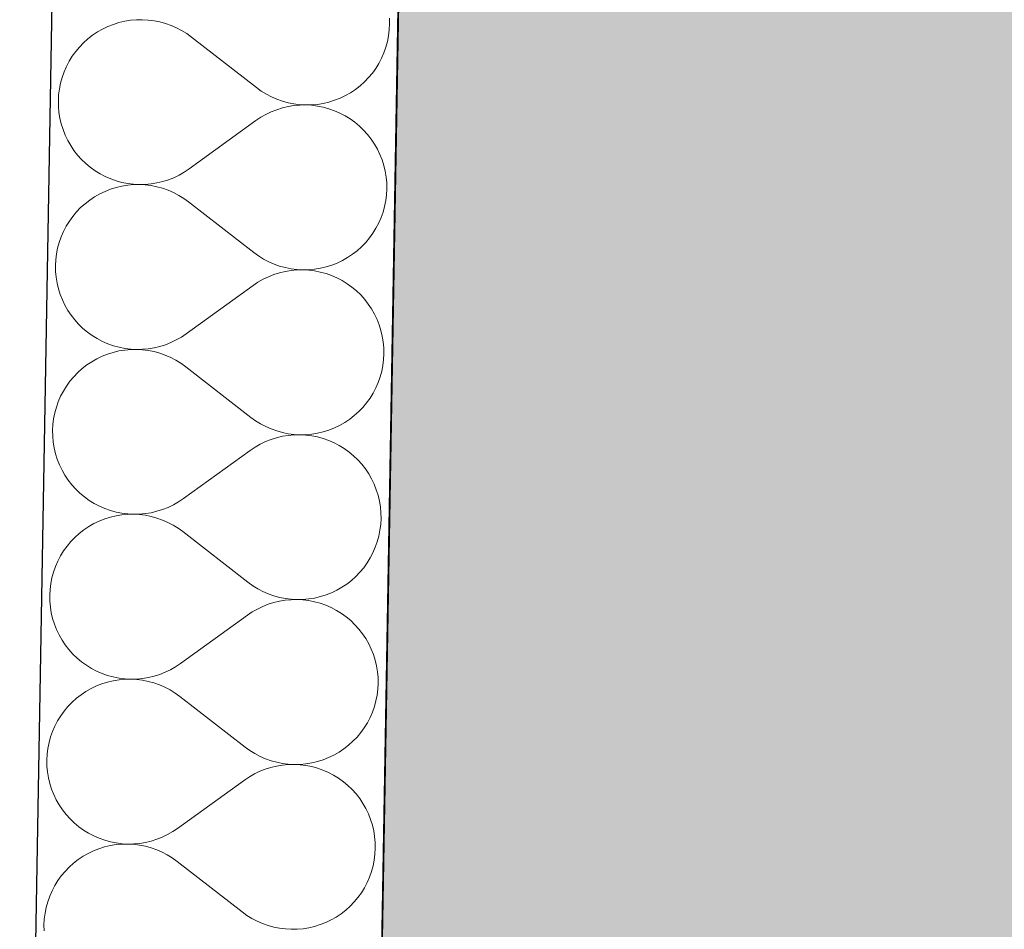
# Model space of a CAD drawing. Header units: millimetres. Extents: x -25972 to 4516, y -2839 to 20217.
# Tile 28 of 114: x -20563 to -20108, y 5309 to 5730. Entities that reach past the tile are written whole.
import ezdxf

# ---------------------------------------------------------------- set-up
doc = ezdxf.new("R2010")
doc.units = ezdxf.units.MM
doc.header["$MEASUREMENT"] = 0
doc.linetypes.add('Wipeout_Contour', pattern=[1000, 0, -1000])
for name, color, linetype in [('7._POHLED ZÁPADNÍ_1_3D prvky fasada nove', 7, 'Continuous'), ('7._POHLED ZÁPADNÍ_1_Konstrukce - nosné', 7, 'Continuous'), ('7._POHLED ZÁPADNÍ_1_Nové_Konstrukce - nosné', 7, 'Continuous'), ('7._POHLED ZÁPADNÍ_1_Nové_Výplně – Řezové', 7, 'Continuous'), ('7._POHLED ZÁPADNÍ_1_Výplně – Řezové', 7, 'Continuous')]:
    doc.layers.add(name, color=color, linetype=linetype)

# ---------------------------------------------------------------- blocks, each defined once
blk = doc.blocks.new('*X31', base_point=(-26739.77, -6860.77))
at = {"layer": '7._POHLED ZÁPADNÍ_1_Nové_Výplně – Řezové', "color": 21, "linetype": 'Continuous', "lineweight": 20, "true_color": 0xffaaaa}
for p, q in [((-20391.98, 5727.77), (-20392.03, 5730.49)), ((-20522.12, 5726.6), (-20524.57, 5725.43)), ((-20519.58, 5727.6), (-20522.12, 5726.6)), ((-20516.99, 5728.41), (-20519.58, 5727.6)), ((-20514.34, 5729.04), (-20516.99, 5728.41)), ((-20511.65, 5729.47), (-20514.34, 5729.04)), ((-20508.95, 5729.71), (-20511.65, 5729.47)), ((-20506.23, 5729.76), (-20508.95, 5729.71)), ((-20503.51, 5729.61), (-20506.23, 5729.76)), ((-20500.81, 5729.27), (-20503.51, 5729.61)), ((-20498.14, 5728.74), (-20500.81, 5729.27)), ((-20495.52, 5728.02), (-20498.14, 5728.74)), ((-20492.95, 5727.12), (-20495.52, 5728.02)), ((-20490.46, 5726.03), (-20492.95, 5727.12)), ((-20488.05, 5724.77), (-20490.46, 5726.03)), ((-20392.13, 5725.05), (-20391.98, 5727.77)), ((-20529.2, 5722.57), (-20531.34, 5720.9)), ((-20526.93, 5724.08), (-20529.2, 5722.57)), ((-20524.57, 5725.43), (-20526.93, 5724.08)), ((-20485.73, 5723.34), (-20488.05, 5724.77)), ((-20483.53, 5721.74), (-20485.73, 5723.34)), ((-20453.46, 5698.36), (-20483.53, 5721.74)), ((-20392.99, 5719.68), (-20392.46, 5722.35)), ((-20392.46, 5722.35), (-20392.13, 5725.05)), ((-20535.26, 5717.12), (-20537, 5715.04)), ((-20533.37, 5719.08), (-20535.26, 5717.12)), ((-20531.34, 5720.9), (-20533.37, 5719.08)), ((-20394.62, 5714.49), (-20393.71, 5717.06)), ((-20393.71, 5717.06), (-20392.99, 5719.68)), ((-20538.59, 5712.83), (-20540.02, 5710.52)), ((-20537, 5715.04), (-20538.59, 5712.83)), ((-20396.96, 5709.59), (-20395.7, 5712)), ((-20395.7, 5712), (-20394.62, 5714.49)), ((-20541.28, 5708.1), (-20542.37, 5705.61)), ((-20540.02, 5710.52), (-20541.28, 5708.1)), ((-20398.39, 5707.27), (-20396.96, 5709.59)), ((-20543.27, 5703.04), (-20543.99, 5700.42)), ((-20542.37, 5705.61), (-20543.27, 5703.04)), ((-20403.62, 5701.02), (-20401.73, 5702.98)), ((-20401.73, 5702.98), (-20399.98, 5705.07)), ((-20399.98, 5705.07), (-20398.39, 5707.27)), ((-20543.99, 5700.42), (-20544.52, 5697.75)), ((-20453.46, 5698.36), (-20451.25, 5696.77)), ((-20407.79, 5697.53), (-20405.64, 5699.2)), ((-20405.64, 5699.2), (-20403.62, 5701.02)), ((-20544.86, 5695.05), (-20545, 5692.34)), ((-20544.52, 5697.75), (-20544.86, 5695.05)), ((-20451.25, 5696.77), (-20448.94, 5695.34)), ((-20448.94, 5695.34), (-20446.53, 5694.07)), ((-20446.53, 5694.07), (-20444.03, 5692.99)), ((-20414.87, 5693.5), (-20412.41, 5694.68)), ((-20412.41, 5694.68), (-20410.05, 5696.02)), ((-20410.05, 5696.02), (-20407.79, 5697.53)), ((-20545, 5692.34), (-20544.95, 5689.62)), ((-20544.95, 5689.62), (-20544.71, 5686.91)), ((-20444.03, 5692.99), (-20441.47, 5692.08)), ((-20438.87, 5689.61), (-20441.52, 5688.98)), ((-20441.47, 5692.08), (-20438.84, 5691.36)), ((-20436.19, 5690.05), (-20438.87, 5689.61)), ((-20438.84, 5691.36), (-20436.17, 5690.83)), ((-20433.48, 5690.29), (-20436.19, 5690.05)), ((-20436.17, 5690.83), (-20433.48, 5690.49)), ((-20433.48, 5690.49), (-20430.76, 5690.34)), ((-20430.76, 5690.34), (-20433.48, 5690.29)), ((-20430.76, 5690.34), (-20428.04, 5690.39)), ((-20428.04, 5690.2), (-20430.76, 5690.34)), ((-20428.04, 5690.39), (-20425.33, 5690.63)), ((-20425.34, 5689.86), (-20428.04, 5690.2)), ((-20422.67, 5689.34), (-20425.34, 5689.86)), ((-20425.33, 5690.63), (-20422.64, 5691.07)), ((-20420.05, 5688.62), (-20422.67, 5689.34)), ((-20422.64, 5691.07), (-20420, 5691.69)), ((-20420, 5691.69), (-20417.4, 5692.51)), ((-20417.4, 5692.51), (-20414.87, 5693.5)), ((-20544.71, 5686.91), (-20544.27, 5684.22)), ((-20451.46, 5684.64), (-20453.72, 5683.12)), ((-20449.1, 5685.99), (-20451.46, 5684.64)), ((-20446.65, 5687.16), (-20449.1, 5685.99)), ((-20444.12, 5688.16), (-20446.65, 5687.16)), ((-20441.52, 5688.98), (-20444.12, 5688.16)), ((-20417.48, 5687.72), (-20420.05, 5688.62)), ((-20414.99, 5686.63), (-20417.48, 5687.72)), ((-20412.58, 5685.37), (-20414.99, 5686.63)), ((-20410.26, 5683.95), (-20412.58, 5685.37)), ((-20544.27, 5684.22), (-20543.65, 5681.57)), ((-20543.65, 5681.57), (-20542.83, 5678.98)), ((-20453.72, 5683.12), (-20484.59, 5660.8)), ((-20408.05, 5682.36), (-20410.26, 5683.95)), ((-20405.96, 5680.61), (-20408.05, 5682.36)), ((-20404, 5678.73), (-20405.96, 5680.61)), ((-20542.83, 5678.98), (-20541.83, 5676.45)), ((-20541.83, 5676.45), (-20540.66, 5673.99)), ((-20402.18, 5676.7), (-20404, 5678.73)), ((-20400.51, 5674.56), (-20402.18, 5676.7)), ((-20540.66, 5673.99), (-20539.31, 5671.63)), ((-20539.31, 5671.63), (-20537.8, 5669.37)), ((-20399, 5672.3), (-20400.51, 5674.56)), ((-20397.65, 5669.93), (-20399, 5672.3)), ((-20537.8, 5669.37), (-20536.13, 5667.22)), ((-20536.13, 5667.22), (-20534.31, 5665.2)), ((-20396.48, 5667.48), (-20397.65, 5669.93)), ((-20395.48, 5664.95), (-20396.48, 5667.48)), ((-20534.31, 5665.2), (-20532.35, 5663.31)), ((-20532.35, 5663.31), (-20530.26, 5661.57)), ((-20394.67, 5662.35), (-20395.48, 5664.95)), ((-20394.04, 5659.7), (-20394.67, 5662.35)), ((-20530.26, 5661.57), (-20528.05, 5659.98)), ((-20528.05, 5659.98), (-20525.74, 5658.55)), ((-20525.74, 5658.55), (-20523.32, 5657.29)), ((-20491.67, 5656.76), (-20489.21, 5657.94)), ((-20489.21, 5657.94), (-20486.85, 5659.29)), ((-20486.85, 5659.29), (-20484.59, 5660.8)), ((-20393.6, 5657.02), (-20394.04, 5659.7)), ((-20523.32, 5657.29), (-20520.83, 5656.21)), ((-20520.83, 5656.21), (-20518.26, 5655.31)), ((-20515.67, 5652.86), (-20518.32, 5652.23)), ((-20518.26, 5655.31), (-20515.64, 5654.59)), ((-20512.98, 5653.29), (-20515.67, 5652.86)), ((-20515.64, 5654.59), (-20512.97, 5654.06)), ((-20510.27, 5653.53), (-20512.98, 5653.29)), ((-20512.97, 5654.06), (-20510.27, 5653.72)), ((-20510.27, 5653.72), (-20507.55, 5653.58)), ((-20507.55, 5653.58), (-20510.27, 5653.53)), ((-20507.55, 5653.58), (-20504.83, 5653.63)), ((-20504.84, 5653.44), (-20507.55, 5653.58)), ((-20502.14, 5653.1), (-20504.84, 5653.44)), ((-20504.83, 5653.63), (-20502.12, 5653.88)), ((-20499.47, 5652.56), (-20502.14, 5653.1)), ((-20502.12, 5653.88), (-20499.44, 5654.32)), ((-20499.44, 5654.32), (-20496.79, 5654.95)), ((-20496.79, 5654.95), (-20494.2, 5655.76)), ((-20494.2, 5655.76), (-20491.67, 5656.76)), ((-20393.36, 5654.31), (-20393.6, 5657.02)), ((-20393.31, 5651.59), (-20393.36, 5654.31)), ((-20525.9, 5649.25), (-20528.26, 5647.9)), ((-20523.44, 5650.42), (-20525.9, 5649.25)), ((-20520.91, 5651.42), (-20523.44, 5650.42)), ((-20518.32, 5652.23), (-20520.91, 5651.42)), ((-20496.85, 5651.84), (-20499.47, 5652.56)), ((-20494.28, 5650.94), (-20496.85, 5651.84)), ((-20491.79, 5649.85), (-20494.28, 5650.94)), ((-20489.38, 5648.59), (-20491.79, 5649.85)), ((-20487.06, 5647.16), (-20489.38, 5648.59)), ((-20393.79, 5646.17), (-20393.45, 5648.87)), ((-20393.45, 5648.87), (-20393.31, 5651.59)), ((-20532.67, 5644.72), (-20534.7, 5642.9)), ((-20530.52, 5646.39), (-20532.67, 5644.72)), ((-20528.26, 5647.9), (-20530.52, 5646.39)), ((-20484.86, 5645.57), (-20487.06, 5647.16)), ((-20454.78, 5622.18), (-20484.86, 5645.57)), ((-20394.32, 5643.5), (-20393.79, 5646.17)), ((-20536.59, 5640.95), (-20538.33, 5638.86)), ((-20534.7, 5642.9), (-20536.59, 5640.95)), ((-20395.94, 5638.32), (-20395.04, 5640.88)), ((-20395.04, 5640.88), (-20394.32, 5643.5)), ((-20539.92, 5636.65), (-20541.35, 5634.34)), ((-20538.33, 5638.86), (-20539.92, 5636.65)), ((-20398.29, 5633.41), (-20397.03, 5635.82)), ((-20397.03, 5635.82), (-20395.94, 5638.32)), ((-20542.61, 5631.93), (-20543.7, 5629.43)), ((-20541.35, 5634.34), (-20542.61, 5631.93)), ((-20401.31, 5628.89), (-20399.72, 5631.09)), ((-20399.72, 5631.09), (-20398.29, 5633.41)), ((-20544.6, 5626.86), (-20545.32, 5624.24)), ((-20543.7, 5629.43), (-20544.6, 5626.86)), ((-20404.94, 5624.84), (-20403.05, 5626.8)), ((-20403.05, 5626.8), (-20401.31, 5628.89)), ((-20545.85, 5621.57), (-20546.19, 5618.87)), ((-20545.32, 5624.24), (-20545.85, 5621.57)), ((-20454.78, 5622.18), (-20452.58, 5620.59)), ((-20411.38, 5619.84), (-20409.12, 5621.36)), ((-20409.12, 5621.36), (-20406.97, 5623.02)), ((-20406.97, 5623.02), (-20404.94, 5624.84)), ((-20546.19, 5618.87), (-20546.33, 5616.16)), ((-20452.58, 5620.59), (-20450.26, 5619.16)), ((-20450.26, 5619.16), (-20447.85, 5617.9)), ((-20447.85, 5617.9), (-20445.36, 5616.81)), ((-20445.36, 5616.81), (-20442.79, 5615.9)), ((-20418.73, 5616.33), (-20416.2, 5617.32)), ((-20416.2, 5617.32), (-20413.74, 5618.5)), ((-20413.74, 5618.5), (-20411.38, 5619.84)), ((-20546.33, 5616.16), (-20546.28, 5613.44)), ((-20546.28, 5613.44), (-20546.04, 5610.73)), ((-20445.44, 5611.98), (-20447.97, 5610.99)), ((-20442.85, 5612.8), (-20445.44, 5611.98)), ((-20440.2, 5613.43), (-20442.85, 5612.8)), ((-20442.79, 5615.9), (-20440.17, 5615.18)), ((-20437.52, 5613.87), (-20440.2, 5613.43)), ((-20440.17, 5615.18), (-20437.5, 5614.65)), ((-20434.81, 5614.11), (-20437.52, 5613.87)), ((-20437.5, 5614.65), (-20434.8, 5614.31)), ((-20432.09, 5614.16), (-20434.81, 5614.11)), ((-20434.8, 5614.31), (-20432.09, 5614.16)), ((-20432.09, 5614.16), (-20429.37, 5614.21)), ((-20429.37, 5614.02), (-20432.09, 5614.16)), ((-20429.37, 5614.21), (-20426.66, 5614.45)), ((-20426.67, 5613.69), (-20429.37, 5614.02)), ((-20424, 5613.16), (-20426.67, 5613.69)), ((-20426.66, 5614.45), (-20423.97, 5614.89)), ((-20421.38, 5612.44), (-20424, 5613.16)), ((-20423.97, 5614.89), (-20421.32, 5615.51)), ((-20418.81, 5611.54), (-20421.38, 5612.44)), ((-20421.32, 5615.51), (-20418.73, 5616.33)), ((-20546.04, 5610.73), (-20545.6, 5608.04)), ((-20545.6, 5608.04), (-20544.97, 5605.39)), ((-20452.79, 5608.46), (-20455.05, 5606.94)), ((-20450.43, 5609.81), (-20452.79, 5608.46)), ((-20447.97, 5610.99), (-20450.43, 5609.81)), ((-20416.32, 5610.45), (-20418.81, 5611.54)), ((-20413.9, 5609.19), (-20416.32, 5610.45)), ((-20411.59, 5607.77), (-20413.9, 5609.19)), ((-20409.38, 5606.18), (-20411.59, 5607.77)), ((-20544.97, 5605.39), (-20544.16, 5602.8)), ((-20544.16, 5602.8), (-20543.16, 5600.27)), ((-20455.05, 5606.94), (-20485.92, 5584.62)), ((-20407.29, 5604.43), (-20409.38, 5606.18)), ((-20405.33, 5602.55), (-20407.29, 5604.43)), ((-20543.16, 5600.27), (-20541.99, 5597.81)), ((-20403.51, 5600.52), (-20405.33, 5602.55)), ((-20401.84, 5598.38), (-20403.51, 5600.52)), ((-20400.33, 5596.12), (-20401.84, 5598.38)), ((-20541.99, 5597.81), (-20540.64, 5595.45)), ((-20540.64, 5595.45), (-20539.13, 5593.19)), ((-20398.98, 5593.75), (-20400.33, 5596.12)), ((-20397.81, 5591.3), (-20398.98, 5593.75)), ((-20539.13, 5593.19), (-20537.46, 5591.04)), ((-20537.46, 5591.04), (-20535.64, 5589.02)), ((-20396.81, 5588.77), (-20397.81, 5591.3)), ((-20535.64, 5589.02), (-20533.68, 5587.13)), ((-20533.68, 5587.13), (-20531.59, 5585.39)), ((-20531.59, 5585.39), (-20529.38, 5583.8)), ((-20488.18, 5583.11), (-20485.92, 5584.62)), ((-20395.99, 5586.17), (-20396.81, 5588.77)), ((-20395.37, 5583.53), (-20395.99, 5586.17)), ((-20529.38, 5583.8), (-20527.06, 5582.37)), ((-20527.06, 5582.37), (-20524.65, 5581.11)), ((-20524.65, 5581.11), (-20522.16, 5580.03)), ((-20522.16, 5580.03), (-20519.59, 5579.13)), ((-20495.52, 5579.58), (-20492.99, 5580.58)), ((-20492.99, 5580.58), (-20490.54, 5581.76)), ((-20490.54, 5581.76), (-20488.18, 5583.11)), ((-20394.93, 5580.84), (-20395.37, 5583.53)), ((-20394.69, 5578.13), (-20394.93, 5580.84)), ((-20519.64, 5576.05), (-20522.24, 5575.24)), ((-20517, 5576.68), (-20519.64, 5576.05)), ((-20519.59, 5579.13), (-20516.97, 5578.41)), ((-20514.31, 5577.11), (-20517, 5576.68)), ((-20516.97, 5578.41), (-20514.3, 5577.88)), ((-20511.6, 5577.35), (-20514.31, 5577.11)), ((-20514.3, 5577.88), (-20511.6, 5577.55)), ((-20511.6, 5577.55), (-20508.88, 5577.4)), ((-20508.88, 5577.4), (-20511.6, 5577.35)), ((-20508.88, 5577.4), (-20506.16, 5577.45)), ((-20506.16, 5577.26), (-20508.88, 5577.4)), ((-20506.16, 5577.45), (-20503.45, 5577.7)), ((-20503.47, 5576.92), (-20506.16, 5577.26)), ((-20500.8, 5576.38), (-20503.47, 5576.92)), ((-20503.45, 5577.7), (-20500.77, 5578.14)), ((-20498.17, 5575.66), (-20500.8, 5576.38)), ((-20500.77, 5578.14), (-20498.12, 5578.77)), ((-20495.61, 5574.76), (-20498.17, 5575.66)), ((-20498.12, 5578.77), (-20495.52, 5579.58)), ((-20394.64, 5575.41), (-20394.69, 5578.13)), ((-20529.59, 5571.72), (-20531.85, 5570.21)), ((-20527.23, 5573.07), (-20529.59, 5571.72)), ((-20524.77, 5574.24), (-20527.23, 5573.07)), ((-20522.24, 5575.24), (-20524.77, 5574.24)), ((-20493.11, 5573.67), (-20495.61, 5574.76)), ((-20490.7, 5572.41), (-20493.11, 5573.67)), ((-20488.39, 5570.98), (-20490.7, 5572.41)), ((-20486.18, 5569.39), (-20488.39, 5570.98)), ((-20395.12, 5569.99), (-20394.78, 5572.69)), ((-20394.78, 5572.69), (-20394.64, 5575.41)), ((-20536.02, 5566.72), (-20537.91, 5564.77)), ((-20534, 5568.54), (-20536.02, 5566.72)), ((-20531.85, 5570.21), (-20534, 5568.54)), ((-20456.11, 5546), (-20486.18, 5569.39)), ((-20396.37, 5564.7), (-20395.65, 5567.33)), ((-20395.65, 5567.33), (-20395.12, 5569.99)), ((-20539.66, 5562.68), (-20541.25, 5560.47)), ((-20537.91, 5564.77), (-20539.66, 5562.68)), ((-20398.36, 5559.64), (-20397.27, 5562.14)), ((-20397.27, 5562.14), (-20396.37, 5564.7)), ((-20542.68, 5558.16), (-20543.94, 5555.75)), ((-20541.25, 5560.47), (-20542.68, 5558.16)), ((-20399.62, 5557.23), (-20398.36, 5559.64)), ((-20545.02, 5553.25), (-20545.93, 5550.69)), ((-20543.94, 5555.75), (-20545.02, 5553.25)), ((-20402.64, 5552.71), (-20401.05, 5554.92)), ((-20401.05, 5554.92), (-20399.62, 5557.23)), ((-20545.93, 5550.69), (-20546.65, 5548.06)), ((-20408.3, 5546.85), (-20406.27, 5548.66)), ((-20406.27, 5548.66), (-20404.38, 5550.62)), ((-20404.38, 5550.62), (-20402.64, 5552.71)), ((-20547.18, 5545.39), (-20547.51, 5542.69)), ((-20546.65, 5548.06), (-20547.18, 5545.39)), ((-20456.11, 5546), (-20453.91, 5544.41)), ((-20453.91, 5544.41), (-20451.59, 5542.98)), ((-20415.07, 5542.32), (-20412.71, 5543.66)), ((-20412.71, 5543.66), (-20410.44, 5545.18)), ((-20410.44, 5545.18), (-20408.3, 5546.85)), ((-20547.51, 5542.69), (-20547.66, 5539.98)), ((-20547.66, 5539.98), (-20547.61, 5537.26)), ((-20451.59, 5542.98), (-20449.18, 5541.72)), ((-20449.18, 5541.72), (-20446.69, 5540.63)), ((-20446.69, 5540.63), (-20444.12, 5539.72)), ((-20444.12, 5539.72), (-20441.5, 5539)), ((-20425.3, 5538.71), (-20422.65, 5539.34)), ((-20422.65, 5539.34), (-20420.06, 5540.15)), ((-20420.06, 5540.15), (-20417.52, 5541.14)), ((-20417.52, 5541.14), (-20415.07, 5542.32)), ((-20547.61, 5537.26), (-20547.37, 5534.55)), ((-20547.37, 5534.55), (-20546.93, 5531.86)), ((-20449.3, 5534.81), (-20451.75, 5533.63)), ((-20446.77, 5535.81), (-20449.3, 5534.81)), ((-20444.18, 5536.62), (-20446.77, 5535.81)), ((-20441.53, 5537.25), (-20444.18, 5536.62)), ((-20438.84, 5537.69), (-20441.53, 5537.25)), ((-20441.5, 5539), (-20438.83, 5538.47)), ((-20436.14, 5537.93), (-20438.84, 5537.69)), ((-20438.83, 5538.47), (-20436.13, 5538.13)), ((-20433.42, 5537.99), (-20436.14, 5537.93)), ((-20436.13, 5538.13), (-20433.42, 5537.99)), ((-20433.42, 5537.99), (-20430.7, 5538.03)), ((-20430.7, 5537.84), (-20433.42, 5537.99)), ((-20430.7, 5538.03), (-20427.99, 5538.28)), ((-20428, 5537.51), (-20430.7, 5537.84)), ((-20425.33, 5536.98), (-20428, 5537.51)), ((-20427.99, 5538.28), (-20425.3, 5538.71)), ((-20422.71, 5536.26), (-20425.33, 5536.98)), ((-20420.14, 5535.36), (-20422.71, 5536.26)), ((-20417.64, 5534.27), (-20420.14, 5535.36)), ((-20546.93, 5531.86), (-20546.3, 5529.22)), ((-20456.38, 5530.77), (-20487.25, 5508.44)), ((-20454.12, 5532.28), (-20456.38, 5530.77)), ((-20451.75, 5533.63), (-20454.12, 5532.28)), ((-20415.23, 5533.02), (-20417.64, 5534.27)), ((-20412.92, 5531.59), (-20415.23, 5533.02)), ((-20410.71, 5530), (-20412.92, 5531.59)), ((-20408.62, 5528.26), (-20410.71, 5530)), ((-20546.3, 5529.22), (-20545.49, 5526.62)), ((-20545.49, 5526.62), (-20544.49, 5524.09)), ((-20406.66, 5526.37), (-20408.62, 5528.26)), ((-20404.84, 5524.35), (-20406.66, 5526.37)), ((-20544.49, 5524.09), (-20543.31, 5521.64)), ((-20543.31, 5521.64), (-20541.97, 5519.27)), ((-20403.17, 5522.2), (-20404.84, 5524.35)), ((-20401.66, 5519.94), (-20403.17, 5522.2)), ((-20541.97, 5519.27), (-20540.45, 5517.01)), ((-20540.45, 5517.01), (-20538.78, 5514.86)), ((-20400.31, 5517.57), (-20401.66, 5519.94)), ((-20399.13, 5515.12), (-20400.31, 5517.57)), ((-20538.78, 5514.86), (-20536.96, 5512.84)), ((-20536.96, 5512.84), (-20535.01, 5510.95)), ((-20398.14, 5512.59), (-20399.13, 5515.12)), ((-20397.32, 5509.99), (-20398.14, 5512.59)), ((-20535.01, 5510.95), (-20532.92, 5509.21)), ((-20532.92, 5509.21), (-20530.71, 5507.62)), ((-20530.71, 5507.62), (-20528.39, 5506.19)), ((-20489.51, 5506.93), (-20487.25, 5508.44)), ((-20396.7, 5507.35), (-20397.32, 5509.99)), ((-20396.26, 5504.66), (-20396.7, 5507.35)), ((-20528.39, 5506.19), (-20525.98, 5504.93)), ((-20525.98, 5504.93), (-20523.49, 5503.85)), ((-20523.49, 5503.85), (-20520.92, 5502.95)), ((-20520.92, 5502.95), (-20518.29, 5502.23)), ((-20499.45, 5502.59), (-20496.85, 5503.4)), ((-20496.85, 5503.4), (-20494.32, 5504.4)), ((-20494.32, 5504.4), (-20491.87, 5505.58)), ((-20491.87, 5505.58), (-20489.51, 5506.93)), ((-20396.02, 5501.95), (-20396.26, 5504.66)), ((-20523.57, 5499.06), (-20526.1, 5498.06)), ((-20520.97, 5499.87), (-20523.57, 5499.06)), ((-20518.32, 5500.5), (-20520.97, 5499.87)), ((-20515.64, 5500.93), (-20518.32, 5500.5)), ((-20518.29, 5502.23), (-20515.63, 5501.7)), ((-20512.93, 5501.18), (-20515.64, 5500.93)), ((-20515.63, 5501.7), (-20512.93, 5501.37)), ((-20512.93, 5501.37), (-20510.21, 5501.22)), ((-20510.21, 5501.22), (-20512.93, 5501.18)), ((-20510.21, 5501.22), (-20507.49, 5501.28)), ((-20507.49, 5501.08), (-20510.21, 5501.22)), ((-20507.49, 5501.28), (-20504.78, 5501.52)), ((-20504.79, 5500.74), (-20507.49, 5501.08)), ((-20502.13, 5500.21), (-20504.79, 5500.74)), ((-20504.78, 5501.52), (-20502.1, 5501.96)), ((-20499.5, 5499.49), (-20502.13, 5500.21)), ((-20502.1, 5501.96), (-20499.45, 5502.59)), ((-20496.94, 5498.58), (-20499.5, 5499.49)), ((-20494.44, 5497.49), (-20496.94, 5498.58)), ((-20396.11, 5496.52), (-20395.97, 5499.23)), ((-20395.97, 5499.23), (-20396.02, 5501.95)), ((-20533.18, 5494.03), (-20535.33, 5492.36)), ((-20530.92, 5495.54), (-20533.18, 5494.03)), ((-20528.55, 5496.89), (-20530.92, 5495.54)), ((-20526.1, 5498.06), (-20528.55, 5496.89)), ((-20492.03, 5496.23), (-20494.44, 5497.49)), ((-20489.72, 5494.8), (-20492.03, 5496.23)), ((-20487.51, 5493.21), (-20489.72, 5494.8)), ((-20396.98, 5491.15), (-20396.45, 5493.82)), ((-20396.45, 5493.82), (-20396.11, 5496.52)), ((-20537.35, 5490.55), (-20539.24, 5488.59)), ((-20535.33, 5492.36), (-20537.35, 5490.55)), ((-20457.44, 5469.82), (-20487.51, 5493.21)), ((-20397.7, 5488.52), (-20396.98, 5491.15)), ((-20540.99, 5486.5), (-20542.58, 5484.29)), ((-20539.24, 5488.59), (-20540.99, 5486.5)), ((-20399.69, 5483.46), (-20398.6, 5485.96)), ((-20398.6, 5485.96), (-20397.7, 5488.52)), ((-20544.01, 5481.98), (-20545.27, 5479.57)), ((-20542.58, 5484.29), (-20544.01, 5481.98)), ((-20402.38, 5478.74), (-20400.95, 5481.05)), ((-20400.95, 5481.05), (-20399.69, 5483.46)), ((-20546.35, 5477.07), (-20547.26, 5474.51)), ((-20545.27, 5479.57), (-20546.35, 5477.07)), ((-20405.71, 5474.44), (-20403.97, 5476.53)), ((-20403.97, 5476.53), (-20402.38, 5478.74)), ((-20547.98, 5471.88), (-20548.5, 5469.21)), ((-20547.26, 5474.51), (-20547.98, 5471.88)), ((-20409.62, 5470.67), (-20407.6, 5472.48)), ((-20407.6, 5472.48), (-20405.71, 5474.44)), ((-20548.84, 5466.52), (-20548.99, 5463.8)), ((-20548.5, 5469.21), (-20548.84, 5466.52)), ((-20457.44, 5469.82), (-20455.23, 5468.23)), ((-20455.23, 5468.23), (-20452.92, 5466.8)), ((-20452.92, 5466.8), (-20450.51, 5465.54)), ((-20416.4, 5466.14), (-20414.03, 5467.49)), ((-20414.03, 5467.49), (-20411.77, 5469)), ((-20411.77, 5469), (-20409.62, 5470.67)), ((-20548.99, 5463.8), (-20548.94, 5461.08)), ((-20450.51, 5465.54), (-20448.02, 5464.45)), ((-20448.02, 5464.45), (-20445.45, 5463.54)), ((-20445.45, 5463.54), (-20442.83, 5462.82)), ((-20442.83, 5462.82), (-20440.16, 5462.29)), ((-20440.16, 5462.29), (-20437.46, 5461.95)), ((-20437.46, 5461.95), (-20434.74, 5461.81)), ((-20434.74, 5461.81), (-20437.46, 5461.76)), ((-20434.74, 5461.81), (-20432.02, 5461.85)), ((-20432.03, 5461.66), (-20434.74, 5461.81)), ((-20432.02, 5461.85), (-20429.31, 5462.1)), ((-20429.31, 5462.1), (-20426.63, 5462.53)), ((-20426.63, 5462.53), (-20423.98, 5463.16)), ((-20423.98, 5463.16), (-20421.38, 5463.97)), ((-20421.38, 5463.97), (-20418.85, 5464.97)), ((-20418.85, 5464.97), (-20416.4, 5466.14)), ((-20548.94, 5461.08), (-20548.69, 5458.37)), ((-20548.69, 5458.37), (-20548.26, 5455.68)), ((-20453.08, 5457.45), (-20455.45, 5456.1)), ((-20450.63, 5458.63), (-20453.08, 5457.45)), ((-20448.1, 5459.63), (-20450.63, 5458.63)), ((-20445.5, 5460.44), (-20448.1, 5459.63)), ((-20442.86, 5461.07), (-20445.5, 5460.44)), ((-20440.17, 5461.51), (-20442.86, 5461.07)), ((-20437.46, 5461.76), (-20440.17, 5461.51)), ((-20429.33, 5461.33), (-20432.03, 5461.66)), ((-20426.66, 5460.8), (-20429.33, 5461.33)), ((-20424.03, 5460.08), (-20426.66, 5460.8)), ((-20421.47, 5459.18), (-20424.03, 5460.08)), ((-20418.97, 5458.1), (-20421.47, 5459.18)), ((-20416.56, 5456.84), (-20418.97, 5458.1)), ((-20548.26, 5455.68), (-20547.63, 5453.04)), ((-20547.63, 5453.04), (-20546.82, 5450.44)), ((-20457.71, 5454.59), (-20488.58, 5432.26)), ((-20455.45, 5456.1), (-20457.71, 5454.59)), ((-20414.24, 5455.41), (-20416.56, 5456.84)), ((-20412.04, 5453.82), (-20414.24, 5455.41)), ((-20409.95, 5452.08), (-20412.04, 5453.82)), ((-20546.82, 5450.44), (-20545.82, 5447.91)), ((-20407.99, 5450.19), (-20409.95, 5452.08)), ((-20406.17, 5448.17), (-20407.99, 5450.19)), ((-20404.5, 5446.02), (-20406.17, 5448.17)), ((-20545.82, 5447.91), (-20544.64, 5445.46)), ((-20544.64, 5445.46), (-20543.3, 5443.09)), ((-20402.99, 5443.76), (-20404.5, 5446.02)), ((-20401.64, 5441.4), (-20402.99, 5443.76)), ((-20543.3, 5443.09), (-20541.78, 5440.83)), ((-20541.78, 5440.83), (-20540.11, 5438.68)), ((-20400.46, 5438.94), (-20401.64, 5441.4)), ((-20540.11, 5438.68), (-20538.29, 5436.66)), ((-20538.29, 5436.66), (-20536.33, 5434.77)), ((-20536.33, 5434.77), (-20534.24, 5433.03)), ((-20399.47, 5436.41), (-20400.46, 5438.94)), ((-20398.65, 5433.82), (-20399.47, 5436.41)), ((-20534.24, 5433.03), (-20532.04, 5431.44)), ((-20532.04, 5431.44), (-20529.72, 5430.01)), ((-20529.72, 5430.01), (-20527.31, 5428.76)), ((-20493.2, 5429.4), (-20490.84, 5430.75)), ((-20490.84, 5430.75), (-20488.58, 5432.26)), ((-20398.02, 5431.17), (-20398.65, 5433.82)), ((-20397.59, 5428.48), (-20398.02, 5431.17)), ((-20527.31, 5428.76), (-20524.81, 5427.67)), ((-20524.81, 5427.67), (-20522.25, 5426.77)), ((-20522.25, 5426.77), (-20519.62, 5426.05)), ((-20519.62, 5426.05), (-20516.95, 5425.52)), ((-20516.95, 5425.52), (-20514.25, 5425.19)), ((-20506.11, 5425.34), (-20503.42, 5425.78)), ((-20503.42, 5425.78), (-20500.78, 5426.41)), ((-20500.78, 5426.41), (-20498.18, 5427.22)), ((-20498.18, 5427.22), (-20495.65, 5428.22)), ((-20495.65, 5428.22), (-20493.2, 5429.4)), ((-20397.34, 5425.77), (-20397.59, 5428.48)), ((-20397.29, 5423.05), (-20397.34, 5425.77)), ((-20527.43, 5421.89), (-20529.88, 5420.71)), ((-20524.9, 5422.88), (-20527.43, 5421.89)), ((-20522.3, 5423.69), (-20524.9, 5422.88)), ((-20519.65, 5424.32), (-20522.3, 5423.69)), ((-20516.97, 5424.75), (-20519.65, 5424.32)), ((-20514.26, 5425), (-20516.97, 5424.75)), ((-20511.54, 5425.04), (-20514.26, 5425)), ((-20514.25, 5425.19), (-20511.54, 5425.04)), ((-20511.54, 5425.04), (-20508.82, 5425.1)), ((-20508.82, 5424.9), (-20511.54, 5425.04)), ((-20508.82, 5425.1), (-20506.11, 5425.34)), ((-20506.12, 5424.56), (-20508.82, 5424.9)), ((-20503.45, 5424.03), (-20506.12, 5424.56)), ((-20500.83, 5423.31), (-20503.45, 5424.03)), ((-20498.27, 5422.4), (-20500.83, 5423.31)), ((-20495.77, 5421.31), (-20498.27, 5422.4)), ((-20493.36, 5420.05), (-20495.77, 5421.31)), ((-20397.44, 5420.34), (-20397.29, 5423.05)), ((-20534.51, 5417.85), (-20536.66, 5416.19)), ((-20532.25, 5419.37), (-20534.51, 5417.85)), ((-20529.88, 5420.71), (-20532.25, 5419.37)), ((-20491.05, 5418.62), (-20493.36, 5420.05)), ((-20488.84, 5417.03), (-20491.05, 5418.62)), ((-20458.77, 5393.64), (-20488.84, 5417.03)), ((-20398.31, 5414.97), (-20397.78, 5417.64)), ((-20397.78, 5417.64), (-20397.44, 5420.34)), ((-20540.57, 5412.41), (-20542.31, 5410.32)), ((-20538.68, 5414.37), (-20540.57, 5412.41)), ((-20536.66, 5416.19), (-20538.68, 5414.37)), ((-20399.93, 5409.78), (-20399.02, 5412.34)), ((-20399.02, 5412.34), (-20398.31, 5414.97)), ((-20543.91, 5408.11), (-20545.33, 5405.8)), ((-20542.31, 5410.32), (-20543.91, 5408.11)), ((-20402.27, 5404.87), (-20401.01, 5407.28)), ((-20401.01, 5407.28), (-20399.93, 5409.78)), ((-20546.59, 5403.39), (-20547.68, 5400.89)), ((-20545.33, 5405.8), (-20546.59, 5403.39)), ((-20403.7, 5402.56), (-20402.27, 5404.87)), ((-20548.58, 5398.33), (-20549.3, 5395.7)), ((-20547.68, 5400.89), (-20548.58, 5398.33)), ((-20408.93, 5396.31), (-20407.04, 5398.26)), ((-20407.04, 5398.26), (-20405.3, 5400.35)), ((-20405.3, 5400.35), (-20403.7, 5402.56)), ((-20549.3, 5395.7), (-20549.83, 5393.04)), ((-20458.77, 5393.64), (-20456.56, 5392.05)), ((-20413.1, 5392.82), (-20410.95, 5394.49)), ((-20410.95, 5394.49), (-20408.93, 5396.31)), ((-20550.17, 5390.34), (-20550.32, 5387.62)), ((-20549.83, 5393.04), (-20550.17, 5390.34)), ((-20456.56, 5392.05), (-20454.25, 5390.62)), ((-20454.25, 5390.62), (-20451.84, 5389.36)), ((-20451.84, 5389.36), (-20449.34, 5388.27)), ((-20420.18, 5388.79), (-20417.73, 5389.96)), ((-20417.73, 5389.96), (-20415.36, 5391.31)), ((-20415.36, 5391.31), (-20413.1, 5392.82)), ((-20550.32, 5387.62), (-20550.27, 5384.9)), ((-20550.27, 5384.9), (-20550.02, 5382.19)), ((-20449.34, 5388.27), (-20446.78, 5387.37)), ((-20444.19, 5384.89), (-20446.83, 5384.26)), ((-20446.78, 5387.37), (-20444.16, 5386.65)), ((-20441.5, 5385.33), (-20444.19, 5384.89)), ((-20444.16, 5386.65), (-20441.49, 5386.11)), ((-20438.79, 5385.58), (-20441.5, 5385.33)), ((-20441.49, 5386.11), (-20438.79, 5385.77)), ((-20438.79, 5385.77), (-20436.07, 5385.63)), ((-20436.07, 5385.63), (-20438.79, 5385.58)), ((-20436.07, 5385.63), (-20433.35, 5385.68)), ((-20433.35, 5385.49), (-20436.07, 5385.63)), ((-20433.35, 5385.68), (-20430.64, 5385.92)), ((-20430.66, 5385.15), (-20433.35, 5385.49)), ((-20427.99, 5384.62), (-20430.66, 5385.15)), ((-20430.64, 5385.92), (-20427.96, 5386.35)), ((-20425.36, 5383.9), (-20427.99, 5384.62)), ((-20427.96, 5386.35), (-20425.31, 5386.98)), ((-20425.31, 5386.98), (-20422.71, 5387.79)), ((-20422.71, 5387.79), (-20420.18, 5388.79)), ((-20550.02, 5382.19), (-20549.59, 5379.5)), ((-20456.77, 5379.92), (-20459.03, 5378.41)), ((-20454.41, 5381.27), (-20456.77, 5379.92)), ((-20451.96, 5382.45), (-20454.41, 5381.27)), ((-20449.43, 5383.45), (-20451.96, 5382.45)), ((-20446.83, 5384.26), (-20449.43, 5383.45)), ((-20422.8, 5383), (-20425.36, 5383.9)), ((-20420.3, 5381.92), (-20422.8, 5383)), ((-20417.89, 5380.66), (-20420.3, 5381.92)), ((-20415.57, 5379.23), (-20417.89, 5380.66)), ((-20549.59, 5379.5), (-20548.96, 5376.86)), ((-20548.96, 5376.86), (-20548.14, 5374.26)), ((-20459.03, 5378.41), (-20489.9, 5356.09)), ((-20413.36, 5377.64), (-20415.57, 5379.23)), ((-20411.28, 5375.9), (-20413.36, 5377.64)), ((-20409.32, 5374.01), (-20411.28, 5375.9)), ((-20548.14, 5374.26), (-20547.15, 5371.73)), ((-20547.15, 5371.73), (-20545.97, 5369.28)), ((-20407.5, 5371.99), (-20409.32, 5374.01)), ((-20405.83, 5369.84), (-20407.5, 5371.99)), ((-20545.97, 5369.28), (-20544.62, 5366.91)), ((-20544.62, 5366.91), (-20543.11, 5364.65)), ((-20404.31, 5367.58), (-20405.83, 5369.84)), ((-20402.97, 5365.22), (-20404.31, 5367.58)), ((-20543.11, 5364.65), (-20541.44, 5362.51)), ((-20541.44, 5362.51), (-20539.62, 5360.48)), ((-20401.79, 5362.76), (-20402.97, 5365.22)), ((-20400.79, 5360.23), (-20401.79, 5362.76)), ((-20539.62, 5360.48), (-20537.66, 5358.6)), ((-20537.66, 5358.6), (-20535.57, 5356.85)), ((-20399.98, 5357.64), (-20400.79, 5360.23)), ((-20399.35, 5354.99), (-20399.98, 5357.64)), ((-20535.57, 5356.85), (-20533.36, 5355.26)), ((-20533.36, 5355.26), (-20531.05, 5353.84)), ((-20531.05, 5353.84), (-20528.64, 5352.58)), ((-20496.98, 5352.04), (-20494.53, 5353.22)), ((-20494.53, 5353.22), (-20492.16, 5354.57)), ((-20492.16, 5354.57), (-20489.9, 5356.09)), ((-20398.92, 5352.3), (-20399.35, 5354.99)), ((-20528.64, 5352.58), (-20526.14, 5351.49)), ((-20526.14, 5351.49), (-20523.58, 5350.59)), ((-20520.98, 5348.14), (-20523.63, 5347.52)), ((-20523.58, 5350.59), (-20520.95, 5349.87)), ((-20518.3, 5348.58), (-20520.98, 5348.14)), ((-20520.95, 5349.87), (-20518.28, 5349.34)), ((-20515.59, 5348.82), (-20518.3, 5348.58)), ((-20518.28, 5349.34), (-20515.58, 5349.01)), ((-20512.87, 5348.87), (-20515.59, 5348.82)), ((-20515.58, 5349.01), (-20512.87, 5348.87)), ((-20512.87, 5348.87), (-20510.15, 5348.92)), ((-20510.15, 5348.72), (-20512.87, 5348.87)), ((-20510.15, 5348.92), (-20507.44, 5349.16)), ((-20507.45, 5348.38), (-20510.15, 5348.72)), ((-20504.78, 5347.85), (-20507.45, 5348.38)), ((-20507.44, 5349.16), (-20504.75, 5349.6)), ((-20504.75, 5349.6), (-20502.1, 5350.23)), ((-20502.1, 5350.23), (-20499.51, 5351.05)), ((-20499.51, 5351.05), (-20496.98, 5352.04)), ((-20398.67, 5349.59), (-20398.92, 5352.3)), ((-20398.62, 5346.87), (-20398.67, 5349.59)), ((-20531.21, 5344.53), (-20533.58, 5343.19)), ((-20528.76, 5345.71), (-20531.21, 5344.53)), ((-20526.23, 5346.7), (-20528.76, 5345.71)), ((-20523.63, 5347.52), (-20526.23, 5346.7)), ((-20502.16, 5347.13), (-20504.78, 5347.85)), ((-20499.59, 5346.22), (-20502.16, 5347.13)), ((-20497.1, 5345.13), (-20499.59, 5346.22)), ((-20494.69, 5343.87), (-20497.1, 5345.13)), ((-20492.38, 5342.44), (-20494.69, 5343.87)), ((-20399.1, 5341.46), (-20398.77, 5344.16)), ((-20398.77, 5344.16), (-20398.62, 5346.87)), ((-20537.99, 5340.01), (-20540.01, 5338.19)), ((-20535.84, 5341.68), (-20537.99, 5340.01)), ((-20533.58, 5343.19), (-20535.84, 5341.68)), ((-20490.17, 5340.85), (-20492.38, 5342.44)), ((-20460.1, 5317.46), (-20490.17, 5340.85)), ((-20399.63, 5338.79), (-20399.1, 5341.46)), ((-20541.9, 5336.23), (-20543.64, 5334.14)), ((-20540.01, 5338.19), (-20541.9, 5336.23)), ((-20401.26, 5333.6), (-20400.35, 5336.17)), ((-20400.35, 5336.17), (-20399.63, 5338.79)), ((-20545.23, 5331.94), (-20546.66, 5329.62)), ((-20543.64, 5334.14), (-20545.23, 5331.94)), ((-20403.6, 5328.69), (-20402.34, 5331.11)), ((-20402.34, 5331.11), (-20401.26, 5333.6)), ((-20547.92, 5327.21), (-20549.01, 5324.71)), ((-20546.66, 5329.62), (-20547.92, 5327.21)), ((-20406.62, 5324.17), (-20405.03, 5326.38)), ((-20405.03, 5326.38), (-20403.6, 5328.69)), ((-20549.91, 5322.15), (-20550.63, 5319.53)), ((-20549.01, 5324.71), (-20549.91, 5322.15)), ((-20410.26, 5320.13), (-20408.37, 5322.08)), ((-20408.37, 5322.08), (-20406.62, 5324.17)), ((-20551.16, 5316.86), (-20551.5, 5314.16)), ((-20550.63, 5319.53), (-20551.16, 5316.86)), ((-20460.1, 5317.46), (-20457.89, 5315.87)), ((-20416.69, 5315.13), (-20414.43, 5316.64)), ((-20414.43, 5316.64), (-20412.28, 5318.31)), ((-20412.28, 5318.31), (-20410.26, 5320.13)), ((-20551.5, 5314.16), (-20551.64, 5311.44)), ((-20457.89, 5315.87), (-20455.58, 5314.44)), ((-20455.58, 5314.44), (-20453.17, 5313.18)), ((-20453.17, 5313.18), (-20450.67, 5312.09)), ((-20450.67, 5312.09), (-20448.11, 5311.19)), ((-20424.04, 5311.61), (-20421.51, 5312.61)), ((-20421.51, 5312.61), (-20419.05, 5313.78)), ((-20419.05, 5313.78), (-20416.69, 5315.13)), ((-20551.64, 5311.44), (-20551.59, 5308.72)), ((-20448.11, 5311.19), (-20445.48, 5310.47)), ((-20445.48, 5310.47), (-20442.82, 5309.94)), ((-20442.82, 5309.94), (-20440.12, 5309.6)), ((-20440.12, 5309.6), (-20437.4, 5309.45)), ((-20437.4, 5309.45), (-20434.68, 5309.5)), ((-20434.68, 5309.5), (-20431.97, 5309.74)), ((-20431.97, 5309.74), (-20429.28, 5310.17)), ((-20429.28, 5310.17), (-20426.64, 5310.8)), ((-20426.64, 5310.8), (-20424.04, 5311.61))]:
    blk.add_line(p, q, dxfattribs=at)

msp = doc.modelspace()

# ---------------------------------------------------------------- hatches: boundary and pattern name
at = {"layer": '7._POHLED ZÁPADNÍ_1_Výplně – Řezové', "linetype": 'Continuous', "lineweight": 13}
msp.add_hatch(color=254, dxfattribs=at).paths.add_polyline_path([(-20379.24, 6240.31), (-20400.15, 5040.5), (-20025.21, 5033.96), (-20004.29, 6233.78)])

# ---------------------------------------------------------------- linework, layer by layer
at = {"layer": '7._POHLED ZÁPADNÍ_1_Konstrukce - nosné', "color": 7, "linetype": 'Continuous', "lineweight": 50, "flags": 128}
msp.add_lwpolyline([(-20379.24, 6240.31), (-20400.15, 5040.5)], dxfattribs=at)

# ---------------------------------------------------------------- next in the draw order: wipeouts: each hides what was drawn before it
at = {"color": 254, "linetype": 'Wipeout_Contour', "lineweight": 0, "ltscale": 127207.890531}
msp.add_wipeout([(-20562.86, 4886.78), (-20412.88, 4884.16), (-20402.88, 4883.99), (-20379.24, 6240.31), (-20389.23, 6240.49), (-20539.21, 6243.1)], dxfattribs=at).dxf.layer = '7._POHLED ZÁPADNÍ_1_Nové_Výplně – Řezové'

# ---------------------------------------------------------------- next in the draw order: linework, layer by layer
at = {"layer": '7._POHLED ZÁPADNÍ_1_Nové_Konstrukce - nosné', "color": 1, "linetype": 'Continuous', "lineweight": 25, "flags": 128}
for points in [[(-20539.21, 6243.1), (-20562.86, 4886.78)], [(-20402.88, 4883.99), (-20379.24, 6240.31)]]:
    msp.add_lwpolyline(points, dxfattribs=at)

# ---------------------------------------------------------------- next in the draw order: block references
at = {"layer": '7._POHLED ZÁPADNÍ_1_3D prvky fasada nove', "color": 9, "linetype": 'Continuous', "lineweight": 13}
msp.add_blockref('*X31', (-26739.77, -6860.77), dxfattribs=at)

doc.saveas('drawing.dxf')
